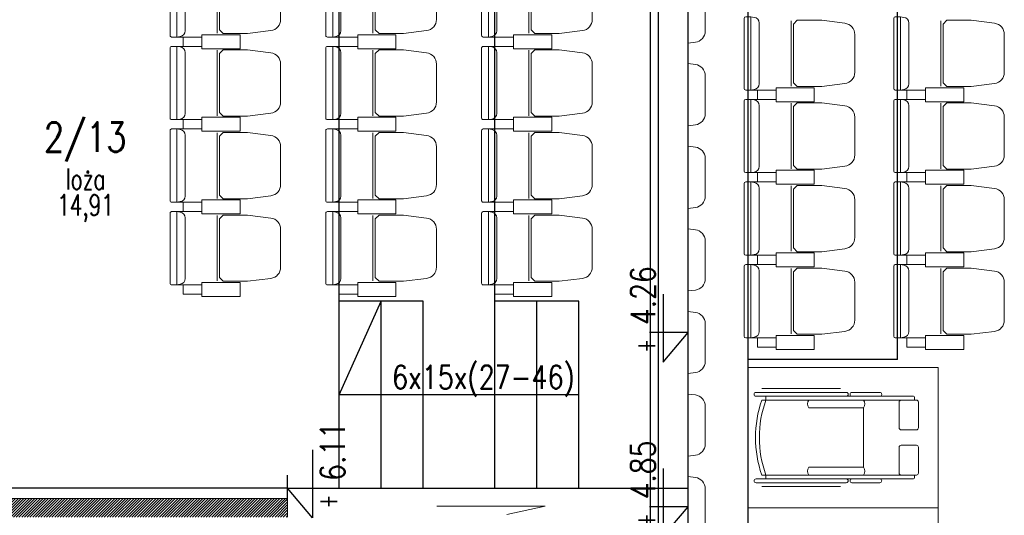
# Model space of a CAD drawing. Header units: inches. Extents: x 27484 to 71626, y -45113 to 39.
# Tile 186 of 256: x 34060 to 34692, y -24420 to -24102. Entities that reach past the tile are written whole.
import ezdxf
from ezdxf.enums import TextEntityAlignment as Align

# ---------------------------------------------------------------- set-up
doc = ezdxf.new("R2010")
doc.units = ezdxf.units.IN
doc.header["$LTSCALE"] = 50
doc.header["$MEASUREMENT"] = 0
doc.linetypes.add('DASHED2', pattern=[9.525, 6.35, -3.175])
for name, color, linetype in [('0-KOTEW-POZ', 7, 'Continuous'), ('A-WID-CIENKI', 7, 'Continuous'), ('KOTEW-POZ-OPIS', 2, 'Continuous'), ('KOTEW-POZ-OPIS1', 7, 'Continuous'), ('R-MET-POM-OPIS', 7, 'Continuous'), ('R-MET-POM-OPIS-NR', 2, 'Continuous'), ('R-MET-POM-OPIS-POM', 7, 'Continuous'), ('R-MET-POZ', 7, 'Continuous'), ('R-MET-POZ-OPIS', 2, 'Continuous')]:
    doc.layers.add(name, color=color, linetype=linetype)
for name, color, linetype, lineweight in [('0-OPISY', 165, 'Continuous', 18), ('_meble', 3, 'Continuous', 5), ('A-SCIANY', 5, 'Continuous', 18), ('A-WID', 1, 'Continuous', 9), ('A-ść. istn.', 8, 'Continuous', 0)]:
    doc.layers.add(name, color=color, linetype=linetype, lineweight=lineweight)
doc.styles.add('MET_POM', font='simplex.shx')
doc.styles.add('MET_POZ', font='SIMPLEX')
doc.styles.add('TOM', font='simplex.shx', dxfattribs={"width": 0.8, "height": 50})

# ---------------------------------------------------------------- blocks, each defined once
blk = doc.blocks.new('KRZESLO 53x71')
at = {"color": 3}
for p, q in [((4.4, 23.5), (8.5, 23.5)), ((4.4, -23.5), (8.5, -23.5))]:
    blk.add_line(p, q, dxfattribs=at)
at = {"color": 1}
blk.add_line((30.2, -21), (30.2, 21), dxfattribs=at)
at = {"color": 3}
for points in [[(20.5, 26.5), (20.5, 29.5), (8.5, 29.5), (8.5, 23.5), (20.5, 23.5), (20.5, 26.5)], [(20.5, -26.5), (20.5, -29.5), (8.5, -29.5), (8.5, -23.5), (20.5, -23.5), (20.5, -26.5)]]:
    blk.add_lwpolyline(points, dxfattribs=at)
for points in [[(32.75, 22), (45, 22), (45, 31), (20.5, 31), (20.5, 22)], [(32.75, -22), (45, -22), (45, -31), (20.5, -31), (20.5, -22)]]:
    blk.add_lwpolyline(points, close=True, dxfattribs=at)
for points in [[(4.4, -23.5), (4.4, 0), (4.4, 23.5), (1, 23.5, 0.414214), (0, 22.5), (0, 0), (0, -22.5, 0.414214), (1, -23.5)], [(71, 0), (71, -12.15, -0.386311), (64.68, -19.34), (49.82, -21.25), (34.15, -21.25), (31.7, -18.86), (31.7, 0), (31.7, 18.86), (34.15, 21.25), (49.82, 21.25), (64.68, 19.34, -0.386311), (71, 12.15)]]:
    blk.add_lwpolyline(points, format="xyb", close=True, dxfattribs=at)
at = {"color": 1}
blk.add_lwpolyline([(4.4, -23.5), (6.5, -23.13, 0.377955), (9.7, -19.5), (9.7, 0), (9.7, 19.5, 0.377955), (6.5, 23.13), (4.4, 23.5)], format="xyb", dxfattribs=at)
blk = doc.blocks.new('fotel_niepełnosprawny_90x122')
at = {"color": 0, "linetype": 'ByBlock', "lineweight": -2}
for p, q in [((8.84, 76.45), (59.36, 76.45)), ((8.84, 76.45), (59.36, 76.45)), ((11.47, 69.02), (11.47, 71.5)), ((11.47, 69.02), (11.47, 71.5)), ((34.1, 71.5), (106.31, 71.5)), ((34.1, 71.5), (106.31, 71.5)), ((106.91, 70.9), (106.91, 69.02)), ((106.91, 70.9), (106.91, 69.02)), ((98.24, 69.02), (8.84, 69.02)), ((98.24, 69.02), (8.84, 69.02)), ((74.22, 25.93), (74.22, 64.07)), ((74.22, 25.93), (74.22, 64.07)), ((39.05, 20.98), (8.84, 20.98)), ((98.24, 20.98), (8.84, 20.98)), ((39.05, 20.98), (8.84, 20.98)), ((98.24, 20.98), (8.84, 20.98)), ((11.47, 20.98), (11.47, 18.5)), ((11.47, 20.98), (11.47, 18.5)), ((106.91, 19.1), (106.91, 20.98)), ((106.91, 19.1), (106.91, 20.98)), ((8.84, 13.55), (59.36, 13.55)), ((8.84, 13.55), (59.36, 13.55)), ((34.1, 18.5), (106.31, 18.5)), ((34.1, 18.5), (106.31, 18.5))]:
    blk.add_line(p, q, dxfattribs=at)
at = {"color": 252, "linetype": 'DASHED2'}
blk.add_lwpolyline([(122, 0), (0, 0), (0, 90), (122, 90)], close=True, dxfattribs=at)
blk.add_lwpolyline([(122, 0), (0, 0), (0, 90), (122, 90)], close=True, dxfattribs=at)
at = {"color": 0, "linetype": 'ByBlock', "lineweight": -2}
for points in [[(5.12, 71.5, -1), (5.12, 73.98), (63.07, 73.98, -1), (63.07, 71.5)], [(5.12, 71.5, -1), (5.12, 73.98), (63.07, 73.98, -1), (63.07, 71.5)], [(66.73, 71.5, -1), (66.73, 73.98), (84.56, 73.98, -1), (84.56, 71.5)], [(66.73, 71.5, -1), (66.73, 73.98), (84.56, 73.98, -1), (84.56, 71.5)], [(39.05, 69.02, 0.324919), (39.05, 64.07), (74.22, 64.07, 0.324919), (74.22, 69.02)], [(39.05, 69.02, 0.324919), (39.05, 64.07), (74.22, 64.07, 0.324919), (74.22, 69.02)], [(98.24, 69.02), (108.15, 69.02, -0.414214), (109.39, 67.78), (109.39, 51.19, -0.414214), (108.15, 49.95), (98.24, 49.95, -0.414214), (97, 51.19), (97, 67.78, -0.414214)], [(98.24, 69.02), (108.15, 69.02, -0.414214), (109.39, 67.78), (109.39, 51.19, -0.414214), (108.15, 49.95), (98.24, 49.95, -0.414214), (97, 51.19), (97, 67.78, -0.414214)], [(98.24, 20.98), (108.15, 20.98, 0.414214), (109.39, 22.22), (109.39, 38.81, 0.414214), (108.15, 40.05), (98.24, 40.05, 0.414214), (97, 38.81), (97, 22.22, 0.414214)], [(98.24, 20.98), (108.15, 20.98, 0.414214), (109.39, 22.22), (109.39, 38.81, 0.414214), (108.15, 40.05), (98.24, 40.05, 0.414214), (97, 38.81), (97, 22.22, 0.414214)], [(39.05, 20.98, -0.324919), (39.05, 25.93), (74.22, 25.93, -0.324919), (74.22, 20.98)], [(39.05, 20.98, -0.324919), (39.05, 25.93), (74.22, 25.93, -0.324919), (74.22, 20.98)], [(5.12, 18.5, 1), (5.12, 16.02), (63.07, 16.02, 1), (63.07, 18.5)], [(5.12, 18.5, 1), (5.12, 16.02), (63.07, 16.02, 1), (63.07, 18.5)], [(66.73, 18.5, 1), (66.73, 16.02), (84.56, 16.02, 1), (84.56, 18.5)], [(66.73, 18.5, 1), (66.73, 16.02), (84.56, 16.02, 1), (84.56, 18.5)]]:
    blk.add_lwpolyline(points, format="xyb", close=True, dxfattribs=at)
for centre, radius, start, end in [((106.31, 70.9), 0.594, 0, 90), ((106.31, 70.9), 0.594, 0, 90), ((78.22, 45), 73.42, 160.90253, 199.09747), ((78.22, 45), 73.42, 160.90253, 199.09747), ((78.22, 45), 70.95, 160.20859, 199.79141), ((78.22, 45), 70.95, 160.20859, 199.79141), ((106.31, 19.1), 0.594, 270, 0), ((106.31, 19.1), 0.594, 270, 0)]:
    blk.add_arc(centre, radius, start, end, dxfattribs=at)
blk = doc.blocks.new('MPOM0239')
at = {"layer": 'R-MET-POM-OPIS', "style": 'MET_POM', "width": 0.7}
for tag, p in [('POS', (0, -0.225)), ('ARE', (0, -0.4898))]:
    blk.add_attdef(tag, text='', height=0.2, dxfattribs=at).set_placement(p, align=Align.CENTER)
at = {"layer": 'R-MET-POM-OPIS', "style": 'MET_POM', "width": 0.7, "flags": 1}
blk.add_attdef('UNI', (0.2464, -0.4898), '', height=0.2, dxfattribs=at)
at = {"layer": 'R-MET-POM-OPIS-NR', "style": 'MET_POM', "width": 0.8}
blk.add_attdef('NR', text='', height=0.2, dxfattribs=at).set_placement((-0.0028, 0.269), align=Align.CENTER)
at = {"layer": 'R-MET-POM-OPIS-POM', "style": 'MET_POM', "width": 0.7}
blk.add_attdef('POM', text='', height=0.2, dxfattribs=at).set_placement((0, 0.0223), align=Align.CENTER)
blk = doc.blocks.new('M-POZ10')
at = {"layer": '0-KOTEW-POZ'}
blk.add_line((-0.133, 0), (0.133, 0), dxfattribs=at)
blk.add_lwpolyline([(0.392, 0.253), (-0.3, 0.253), (0, 0), (0, 0.393)], dxfattribs=at)
at = {"layer": 'KOTEW-POZ-OPIS', "style": 'MET_POZ', "width": 0.6}
blk.add_attdef('+/-', text='', height=0.2, dxfattribs=at).set_placement((-0.068, 0.334), align=Align.RIGHT)
at = {"layer": 'KOTEW-POZ-OPIS', "style": 'MET_POZ', "width": 0.8}
blk.add_attdef('H', (0.075, 0.334), '', height=0.25, dxfattribs=at)
at = {"layer": 'KOTEW-POZ-OPIS1', "style": 'MET_POZ', "oblique": 5, "width": 0.8}
blk.add_attdef('TXT', text='', height=0.2, dxfattribs=at).set_placement((0.075, 0.629), align=Align.CENTER)
at = {"layer": 'KOTEW-POZ-OPIS1', "style": 'MET_POZ'}
blk.add_attdef('XH', (0.075, 0.031), '', height=0.2, dxfattribs=at)

msp = doc.modelspace()

# ---------------------------------------------------------------- hatches: boundary and pattern name
at = {"layer": 'A-ść. istn.', "ltscale": 0.1}
h = msp.add_hatch(dxfattribs=at)
h.set_pattern_fill('ANSI31', color=256, scale=10)
h.set_pattern_definition([(45, (31560.1443, -34930.5661), (-0.88388348, 0.88388348), [])])
h.paths.add_polyline_path([(34232.48246, -24408.96968), (34037.48246, -24408.96968), (34027.48246, -24408.96968), (34027.48246, -24420.96968), (34037.48246, -24420.96968), (34232.48246, -24420.96968)])

# ---------------------------------------------------------------- linework, layer by layer
at = {"layer": '_meble', "color": 3}
for p, q in [((34555.68277, -24102.46968), (34555.68277, -24144.46968)), ((34651.68277, -24102.46968), (34651.68277, -24144.46968)), ((34529.88277, -24146.96968), (34533.98277, -24146.96968)), ((34625.88277, -24146.96968), (34629.98277, -24146.96968)), ((34529.88277, -24152.96968), (34533.98277, -24152.96968)), ((34625.88277, -24152.96968), (34629.98277, -24152.96968)), ((34555.68277, -24155.46968), (34555.68277, -24197.46968)), ((34651.68277, -24155.46968), (34651.68277, -24197.46968)), ((34529.88277, -24199.96968), (34533.98277, -24199.96968)), ((34625.88277, -24199.96968), (34629.98277, -24199.96968)), ((34529.88277, -24205.96968), (34533.98277, -24205.96968)), ((34555.68277, -24208.46968), (34555.68277, -24250.46968)), ((34625.88277, -24205.96968), (34629.98277, -24205.96968)), ((34651.68277, -24208.46968), (34651.68277, -24250.46968)), ((34529.88277, -24252.96968), (34533.98277, -24252.96968)), ((34625.88277, -24252.96968), (34629.98277, -24252.96968)), ((34529.88277, -24258.96968), (34533.98277, -24258.96968)), ((34555.68277, -24261.46968), (34555.68277, -24303.46968)), ((34625.88277, -24258.96968), (34629.98277, -24258.96968)), ((34651.68277, -24261.46968), (34651.68277, -24303.46968)), ((34529.88277, -24305.96968), (34533.98277, -24305.96968)), ((34625.88277, -24305.96968), (34629.98277, -24305.96968))]:
    msp.add_line(p, q, dxfattribs=at)
for points in [[(34489.48246, -24116.9089), (34494.16467, -24116.30594, 0.386311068), (34500.48277, -24109.11672), (34500.48277, -24096.96968), (34500.48277, -24084.82264, 0.386311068), (34494.16467, -24077.63342), (34489.48246, -24077.03045)], [(34529.88277, -24099.96968), (34531.98075, -24100.3388, -0.377954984), (34535.18277, -24103.96968), (34535.18277, -24123.46968), (34535.18277, -24142.96968, -0.377954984), (34531.98075, -24146.60055), (34529.88277, -24146.96968)], [(34625.88277, -24099.96968), (34627.98075, -24100.3388, -0.377954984), (34631.18277, -24103.96968), (34631.18277, -24123.46968), (34631.18277, -24142.96968, -0.377954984), (34627.98075, -24146.60055), (34625.88277, -24146.96968)], [(34489.48246, -24169.9089), (34494.16467, -24169.30594, 0.386311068), (34500.48277, -24162.11672), (34500.48277, -24149.96968), (34500.48277, -24137.82264, 0.386311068), (34494.16467, -24130.63342), (34489.48246, -24130.03045)], [(34529.88277, -24152.96968), (34531.98075, -24153.3388, -0.377954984), (34535.18277, -24156.96968), (34535.18277, -24176.46968), (34535.18277, -24195.96968, -0.377954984), (34531.98075, -24199.60055), (34529.88277, -24199.96968)], [(34625.88277, -24152.96968), (34627.98075, -24153.3388, -0.377954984), (34631.18277, -24156.96968), (34631.18277, -24176.46968), (34631.18277, -24195.96968, -0.377954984), (34627.98075, -24199.60055), (34625.88277, -24199.96968)], [(34489.48246, -24222.9089), (34494.16467, -24222.30594, 0.386311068), (34500.48277, -24215.11672), (34500.48277, -24202.96968), (34500.48277, -24190.82264, 0.386311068), (34494.16467, -24183.63342), (34489.48246, -24183.03045)], [(34529.88277, -24205.96968), (34531.98075, -24206.3388, -0.377954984), (34535.18277, -24209.96968), (34535.18277, -24229.46968), (34535.18277, -24248.96968, -0.377954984), (34531.98075, -24252.60055), (34529.88277, -24252.96968)], [(34625.88277, -24205.96968), (34627.98075, -24206.3388, -0.377954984), (34631.18277, -24209.96968), (34631.18277, -24229.46968), (34631.18277, -24248.96968, -0.377954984), (34627.98075, -24252.60055), (34625.88277, -24252.96968)], [(34489.48246, -24275.9089), (34494.16467, -24275.30594, 0.386311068), (34500.48277, -24268.11672), (34500.48277, -24255.96968), (34500.48277, -24243.82264, 0.386311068), (34494.16467, -24236.63342), (34489.48246, -24236.03045)], [(34529.88277, -24258.96968), (34531.98075, -24259.3388, -0.377954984), (34535.18277, -24262.96968), (34535.18277, -24282.46968), (34535.18277, -24301.96968, -0.377954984), (34531.98075, -24305.60055), (34529.88277, -24305.96968)], [(34625.88277, -24258.96968), (34627.98075, -24259.3388, -0.377954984), (34631.18277, -24262.96968), (34631.18277, -24282.46968), (34631.18277, -24301.96968, -0.377954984), (34627.98075, -24305.60055), (34625.88277, -24305.96968)], [(34489.48246, -24328.9089), (34494.16467, -24328.30594, 0.386311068), (34500.48277, -24321.11672), (34500.48277, -24308.96968), (34500.48277, -24296.82264, 0.386311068), (34494.16467, -24289.63342), (34489.48246, -24289.03045)], [(34489.48246, -24381.9089), (34494.16467, -24381.30594, 0.386311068), (34500.48277, -24374.11672), (34500.48277, -24361.96968), (34500.48277, -24349.82264, 0.386311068), (34494.16467, -24342.63342), (34489.48246, -24342.03045)], [(34489.48246, -24434.9089), (34494.16467, -24434.30594, 0.386311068), (34500.48277, -24427.11672), (34500.48277, -24414.96968), (34500.48277, -24402.82264, 0.386311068), (34494.16467, -24395.63342), (34489.48246, -24395.03045)]]:
    msp.add_lwpolyline(points, format="xyb", dxfattribs=at)
for points in [[(34529.88277, -24099.96968), (34529.88277, -24123.46968), (34529.88277, -24146.96968), (34526.48277, -24146.96968, -0.414213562), (34525.48277, -24145.96968), (34525.48277, -24123.46968), (34525.48277, -24100.96968, -0.414213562), (34526.48277, -24099.96968)], [(34596.48277, -24123.46968), (34596.48277, -24111.32264, 0.386311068), (34590.16467, -24104.13342), (34575.30392, -24102.21968), (34559.62998, -24102.21968), (34557.18277, -24104.61432), (34557.18277, -24123.46968), (34557.18277, -24142.32504), (34559.62998, -24144.71968), (34575.30392, -24144.71968), (34590.16467, -24142.80594, 0.386311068), (34596.48277, -24135.61672)], [(34625.88277, -24099.96968), (34625.88277, -24123.46968), (34625.88277, -24146.96968), (34622.48277, -24146.96968, -0.414213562), (34621.48277, -24145.96968), (34621.48277, -24123.46968), (34621.48277, -24100.96968, -0.414213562), (34622.48277, -24099.96968)], [(34692.48277, -24123.46968), (34692.48277, -24111.32264, 0.386311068), (34686.16467, -24104.13342), (34671.30392, -24102.21968), (34655.62998, -24102.21968), (34653.18277, -24104.61432), (34653.18277, -24123.46968), (34653.18277, -24142.32504), (34655.62998, -24144.71968), (34671.30392, -24144.71968), (34686.16467, -24142.80594, 0.386311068), (34692.48277, -24135.61672)], [(34529.88277, -24152.96968), (34529.88277, -24176.46968), (34529.88277, -24199.96968), (34526.48277, -24199.96968, -0.414213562), (34525.48277, -24198.96968), (34525.48277, -24176.46968), (34525.48277, -24153.96968, -0.414213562), (34526.48277, -24152.96968)], [(34596.48277, -24176.46968), (34596.48277, -24164.32264, 0.386311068), (34590.16467, -24157.13342), (34575.30392, -24155.21968), (34559.62998, -24155.21968), (34557.18277, -24157.61432), (34557.18277, -24176.46968), (34557.18277, -24195.32504), (34559.62998, -24197.71968), (34575.30392, -24197.71968), (34590.16467, -24195.80594, 0.386311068), (34596.48277, -24188.61672)], [(34625.88277, -24152.96968), (34625.88277, -24176.46968), (34625.88277, -24199.96968), (34622.48277, -24199.96968, -0.414213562), (34621.48277, -24198.96968), (34621.48277, -24176.46968), (34621.48277, -24153.96968, -0.414213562), (34622.48277, -24152.96968)], [(34692.48277, -24176.46968), (34692.48277, -24164.32264, 0.386311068), (34686.16467, -24157.13342), (34671.30392, -24155.21968), (34655.62998, -24155.21968), (34653.18277, -24157.61432), (34653.18277, -24176.46968), (34653.18277, -24195.32504), (34655.62998, -24197.71968), (34671.30392, -24197.71968), (34686.16467, -24195.80594, 0.386311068), (34692.48277, -24188.61672)], [(34529.88277, -24205.96968), (34529.88277, -24229.46968), (34529.88277, -24252.96968), (34526.48277, -24252.96968, -0.414213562), (34525.48277, -24251.96968), (34525.48277, -24229.46968), (34525.48277, -24206.96968, -0.414213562), (34526.48277, -24205.96968)], [(34596.48277, -24229.46968), (34596.48277, -24217.32264, 0.386311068), (34590.16467, -24210.13342), (34575.30392, -24208.21968), (34559.62998, -24208.21968), (34557.18277, -24210.61432), (34557.18277, -24229.46968), (34557.18277, -24248.32504), (34559.62998, -24250.71968), (34575.30392, -24250.71968), (34590.16467, -24248.80594, 0.386311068), (34596.48277, -24241.61672)], [(34625.88277, -24205.96968), (34625.88277, -24229.46968), (34625.88277, -24252.96968), (34622.48277, -24252.96968, -0.414213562), (34621.48277, -24251.96968), (34621.48277, -24229.46968), (34621.48277, -24206.96968, -0.414213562), (34622.48277, -24205.96968)], [(34692.48277, -24229.46968), (34692.48277, -24217.32264, 0.386311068), (34686.16467, -24210.13342), (34671.30392, -24208.21968), (34655.62998, -24208.21968), (34653.18277, -24210.61432), (34653.18277, -24229.46968), (34653.18277, -24248.32504), (34655.62998, -24250.71968), (34671.30392, -24250.71968), (34686.16467, -24248.80594, 0.386311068), (34692.48277, -24241.61672)], [(34529.88277, -24258.96968), (34529.88277, -24282.46968), (34529.88277, -24305.96968), (34526.48277, -24305.96968, -0.414213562), (34525.48277, -24304.96968), (34525.48277, -24282.46968), (34525.48277, -24259.96968, -0.414213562), (34526.48277, -24258.96968)], [(34596.48277, -24282.46968), (34596.48277, -24270.32264, 0.386311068), (34590.16467, -24263.13342), (34575.30392, -24261.21968), (34559.62998, -24261.21968), (34557.18277, -24263.61432), (34557.18277, -24282.46968), (34557.18277, -24301.32504), (34559.62998, -24303.71968), (34575.30392, -24303.71968), (34590.16467, -24301.80594, 0.386311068), (34596.48277, -24294.61672)], [(34625.88277, -24258.96968), (34625.88277, -24282.46968), (34625.88277, -24305.96968), (34622.48277, -24305.96968, -0.414213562), (34621.48277, -24304.96968), (34621.48277, -24282.46968), (34621.48277, -24259.96968, -0.414213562), (34622.48277, -24258.96968)], [(34692.48277, -24282.46968), (34692.48277, -24270.32264, 0.386311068), (34686.16467, -24263.13342), (34671.30392, -24261.21968), (34655.62998, -24261.21968), (34653.18277, -24263.61432), (34653.18277, -24282.46968), (34653.18277, -24301.32504), (34655.62998, -24303.71968), (34671.30392, -24303.71968), (34686.16467, -24301.80594, 0.386311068), (34692.48277, -24294.61672)]]:
    msp.add_lwpolyline(points, format="xyb", close=True, dxfattribs=at)
for points in [[(34545.98277, -24149.96968), (34545.98277, -24152.96968), (34533.98277, -24152.96968), (34533.98277, -24146.96968), (34545.98277, -24146.96968), (34545.98277, -24149.96968)], [(34545.98277, -24149.96968), (34545.98277, -24146.96968), (34533.98277, -24146.96968), (34533.98277, -24152.96968), (34545.98277, -24152.96968), (34545.98277, -24149.96968)], [(34641.98277, -24149.96968), (34641.98277, -24152.96968), (34629.98277, -24152.96968), (34629.98277, -24146.96968), (34641.98277, -24146.96968), (34641.98277, -24149.96968)], [(34641.98277, -24149.96968), (34641.98277, -24146.96968), (34629.98277, -24146.96968), (34629.98277, -24152.96968), (34641.98277, -24152.96968), (34641.98277, -24149.96968)], [(34545.98277, -24202.96968), (34545.98277, -24205.96968), (34533.98277, -24205.96968), (34533.98277, -24199.96968), (34545.98277, -24199.96968), (34545.98277, -24202.96968)], [(34545.98277, -24202.96968), (34545.98277, -24199.96968), (34533.98277, -24199.96968), (34533.98277, -24205.96968), (34545.98277, -24205.96968), (34545.98277, -24202.96968)], [(34641.98277, -24202.96968), (34641.98277, -24205.96968), (34629.98277, -24205.96968), (34629.98277, -24199.96968), (34641.98277, -24199.96968), (34641.98277, -24202.96968)], [(34641.98277, -24202.96968), (34641.98277, -24199.96968), (34629.98277, -24199.96968), (34629.98277, -24205.96968), (34641.98277, -24205.96968), (34641.98277, -24202.96968)], [(34545.98277, -24255.96968), (34545.98277, -24258.96968), (34533.98277, -24258.96968), (34533.98277, -24252.96968), (34545.98277, -24252.96968), (34545.98277, -24255.96968)], [(34545.98277, -24255.96968), (34545.98277, -24252.96968), (34533.98277, -24252.96968), (34533.98277, -24258.96968), (34545.98277, -24258.96968), (34545.98277, -24255.96968)], [(34641.98277, -24255.96968), (34641.98277, -24258.96968), (34629.98277, -24258.96968), (34629.98277, -24252.96968), (34641.98277, -24252.96968), (34641.98277, -24255.96968)], [(34641.98277, -24255.96968), (34641.98277, -24252.96968), (34629.98277, -24252.96968), (34629.98277, -24258.96968), (34641.98277, -24258.96968), (34641.98277, -24255.96968)], [(34545.98277, -24308.96968), (34545.98277, -24311.96968), (34533.98277, -24311.96968), (34533.98277, -24305.96968), (34545.98277, -24305.96968), (34545.98277, -24308.96968)], [(34545.98277, -24308.96968), (34545.98277, -24305.96968), (34533.98277, -24305.96968), (34533.98277, -24311.96968), (34545.98277, -24311.96968), (34545.98277, -24308.96968)], [(34641.98277, -24308.96968), (34641.98277, -24311.96968), (34629.98277, -24311.96968), (34629.98277, -24305.96968), (34641.98277, -24305.96968), (34641.98277, -24308.96968)], [(34641.98277, -24308.96968), (34641.98277, -24305.96968), (34629.98277, -24305.96968), (34629.98277, -24311.96968), (34641.98277, -24311.96968), (34641.98277, -24308.96968)], [(34328.30131, -24414.00573), (34397.79117, -24414.00573), (34373.23441, -24419.2277)]]:
    msp.add_lwpolyline(points, dxfattribs=at)
for points in [[(34558.23277, -24145.46968), (34570.48277, -24145.46968), (34570.48277, -24154.46968), (34545.98277, -24154.46968), (34545.98277, -24145.46968)], [(34558.23277, -24154.46968), (34570.48277, -24154.46968), (34570.48277, -24145.46968), (34545.98277, -24145.46968), (34545.98277, -24154.46968)], [(34654.23277, -24145.46968), (34666.48277, -24145.46968), (34666.48277, -24154.46968), (34641.98277, -24154.46968), (34641.98277, -24145.46968)], [(34654.23277, -24154.46968), (34666.48277, -24154.46968), (34666.48277, -24145.46968), (34641.98277, -24145.46968), (34641.98277, -24154.46968)], [(34558.23277, -24198.46968), (34570.48277, -24198.46968), (34570.48277, -24207.46968), (34545.98277, -24207.46968), (34545.98277, -24198.46968)], [(34558.23277, -24207.46968), (34570.48277, -24207.46968), (34570.48277, -24198.46968), (34545.98277, -24198.46968), (34545.98277, -24207.46968)], [(34654.23277, -24198.46968), (34666.48277, -24198.46968), (34666.48277, -24207.46968), (34641.98277, -24207.46968), (34641.98277, -24198.46968)], [(34654.23277, -24207.46968), (34666.48277, -24207.46968), (34666.48277, -24198.46968), (34641.98277, -24198.46968), (34641.98277, -24207.46968)], [(34558.23277, -24251.46968), (34570.48277, -24251.46968), (34570.48277, -24260.46968), (34545.98277, -24260.46968), (34545.98277, -24251.46968)], [(34558.23277, -24260.46968), (34570.48277, -24260.46968), (34570.48277, -24251.46968), (34545.98277, -24251.46968), (34545.98277, -24260.46968)], [(34654.23277, -24251.46968), (34666.48277, -24251.46968), (34666.48277, -24260.46968), (34641.98277, -24260.46968), (34641.98277, -24251.46968)], [(34654.23277, -24260.46968), (34666.48277, -24260.46968), (34666.48277, -24251.46968), (34641.98277, -24251.46968), (34641.98277, -24260.46968)], [(34558.23277, -24304.46968), (34570.48277, -24304.46968), (34570.48277, -24313.46968), (34545.98277, -24313.46968), (34545.98277, -24304.46968)], [(34558.23277, -24313.46968), (34570.48277, -24313.46968), (34570.48277, -24304.46968), (34545.98277, -24304.46968), (34545.98277, -24313.46968)], [(34654.23277, -24304.46968), (34666.48277, -24304.46968), (34666.48277, -24313.46968), (34641.98277, -24313.46968), (34641.98277, -24304.46968)], [(34654.23277, -24313.46968), (34666.48277, -24313.46968), (34666.48277, -24304.46968), (34641.98277, -24304.46968), (34641.98277, -24313.46968)]]:
    msp.add_lwpolyline(points, close=True, dxfattribs=at)
at = {"layer": 'A-SCIANY', "ltscale": 0.1}
for q in [(34037.48246, -24408.96968), (34232.48246, -24420.96968)]:
    msp.add_line((34232.48246, -24408.96968), q, dxfattribs=at)
at = {"layer": 'A-WID', "lineweight": -2}
for p, q in [((34465.48246, -24427.46968), (34465.48246, -24039.30997)), ((34470.48246, -24427.46968), (34470.48246, -24040.38983)), ((34489.48246, -24785.44609), (34489.48246, -24044.49327)), ((34265.48246, -24402.46968), (34265.48246, -24053.96968)), ((34365.48246, -24402.46968), (34365.48246, -24053.96968)), ((34319.48246, -24282.46968), (34265.48246, -24282.46968)), ((34265.48246, -24342.46968), (34292.48246, -24282.46968)), ((34292.48246, -24402.46968), (34292.48246, -24282.46968)), ((34319.48246, -24402.46968), (34319.48246, -24282.46968)), ((34419.48246, -24282.46968), (34365.48246, -24282.46968)), ((34392.48246, -24402.46968), (34392.48246, -24282.46968)), ((34419.48246, -24402.46968), (34419.48246, -24282.46968)), ((34419.48246, -24342.46968), (34265.48246, -24342.46968)), ((34232.48246, -24402.46968), (34037.48246, -24402.46968)), ((34232.48246, -24402.46968), (34489.48246, -24402.46968)), ((34232.48246, -24408.96968), (34232.48246, -24402.46968))]:
    msp.add_line(p, q, dxfattribs=at)
at = {"layer": 'A-WID-CIENKI'}
for p, q in [((34623.98277, -24319.96968), (34623.98277, -23737.93941)), ((34527.98277, -24870.42178), (34527.98277, -23959.51758)), ((34623.98277, -24319.96968), (34527.98277, -24319.96968))]:
    msp.add_line(p, q, dxfattribs=at)

# ---------------------------------------------------------------- block references
at = {"layer": '_meble', "xscale": -1, "rotation": 180}
for p in [(34156.98246, -24089.46968), (34256.98246, -24089.46968), (34356.98246, -24089.46968), (34156.98246, -24142.46968), (34256.98246, -24142.46968), (34356.98246, -24142.46968), (34156.98246, -24195.46968), (34256.98246, -24195.46968), (34356.98246, -24195.46968), (34156.98246, -24248.46968), (34256.98246, -24248.46968), (34356.98246, -24248.46968)]:
    msp.add_blockref('KRZESLO 53x71', p, dxfattribs=at)
at = {"layer": '_meble'}
for p in [(34527.98277, -24414.96968), (34527.98277, -24504.96968)]:
    msp.add_blockref('fotel_niepełnosprawny_90x122', p, dxfattribs=at)
at = {"layer": 'R-MET-POM-OPIS'}
ref = msp.add_blockref('MPOM0239', (34102.68059, -24212.35434), dxfattribs=dict(at, xscale=67.20000000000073, yscale=67.20000000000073, zscale=67.20000000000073))
ref.add_attrib('NR', '2/13', dxfattribs={"layer": 'R-MET-POM-OPIS-NR', "height": 18.816, "style": 'MET_POM', "width": 0.8}).set_placement((34102.49025, -24186.55809), align=Align.CENTER)
ref.add_attrib('ARE', '14,91', dxfattribs={"height": 13.44, "style": 'MET_POM', "width": 0.7}).set_placement((34102.68059, -24227.47257), align=Align.CENTER)
ref.add_attrib('POM', 'loża', dxfattribs={"layer": 'R-MET-POM-OPIS-POM', "height": 13.44, "style": 'MET_POM', "width": 0.7}).set_placement((34102.68059, -24210.85429), align=Align.CENTER)
at = {"layer": 'R-MET-POZ'}
ref = msp.add_blockref('M-POZ10', (34489.48246, -24302.59078), dxfattribs=dict(at, xscale=63, yscale=63, zscale=63, rotation=89.99999999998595))
ref.add_attrib('+/-', '+', dxfattribs={"layer": 'R-MET-POZ-OPIS', "height": 12.6, "rotation": 90, "style": 'MET_POZ', "width": 0.6}).set_placement((34468.44752, -24306.89485), align=Align.RIGHT)
ref.add_attrib('H', '4.26', (34468.44752, -24297.85526), dxfattribs={"layer": 'R-MET-POZ-OPIS', "height": 15.75, "rotation": 90, "style": 'MET_POZ', "width": 0.8})
ref = msp.add_blockref('M-POZ10', (34232.48246, -24402.48363), dxfattribs=dict(at, xscale=-63, yscale=63, zscale=62.99999999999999, rotation=270.0000000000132))
ref.add_attrib('+/-', '+', dxfattribs={"layer": 'R-MET-POZ-OPIS', "height": 12.6, "rotation": 90, "style": 'MET_POZ', "width": 0.6}).set_placement((34264.31741, -24406.7877), align=Align.RIGHT)
ref.add_attrib('H', '6.11', (34269.26741, -24397.74811), dxfattribs={"layer": 'R-MET-POZ-OPIS', "height": 15.75, "rotation": 90, "style": 'MET_POZ', "width": 0.8})
ref = msp.add_blockref('M-POZ10', (34489.48246, -24414.41033), dxfattribs=dict(at, xscale=63, yscale=63, zscale=63, rotation=89.99999999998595))
ref.add_attrib('+/-', '+', dxfattribs={"layer": 'R-MET-POZ-OPIS', "height": 12.6, "rotation": 90, "style": 'MET_POZ', "width": 0.6}).set_placement((34468.44752, -24418.71441), align=Align.RIGHT)
ref.add_attrib('H', '4.85', (34468.44752, -24409.67481), dxfattribs={"layer": 'R-MET-POZ-OPIS', "height": 15.75, "rotation": 90, "style": 'MET_POZ', "width": 0.8})

# ---------------------------------------------------------------- texts
at = {"layer": '0-OPISY', "color": 2, "insert": (34299.52881, -24323.68707), "char_height": 15, "width": 175.0427759, "attachment_point": 1, "rotation": 0.02851314, "style": 'TOM'}
msp.add_mtext('6x15x(27-46)', dxfattribs=at)

doc.saveas('drawing.dxf')
